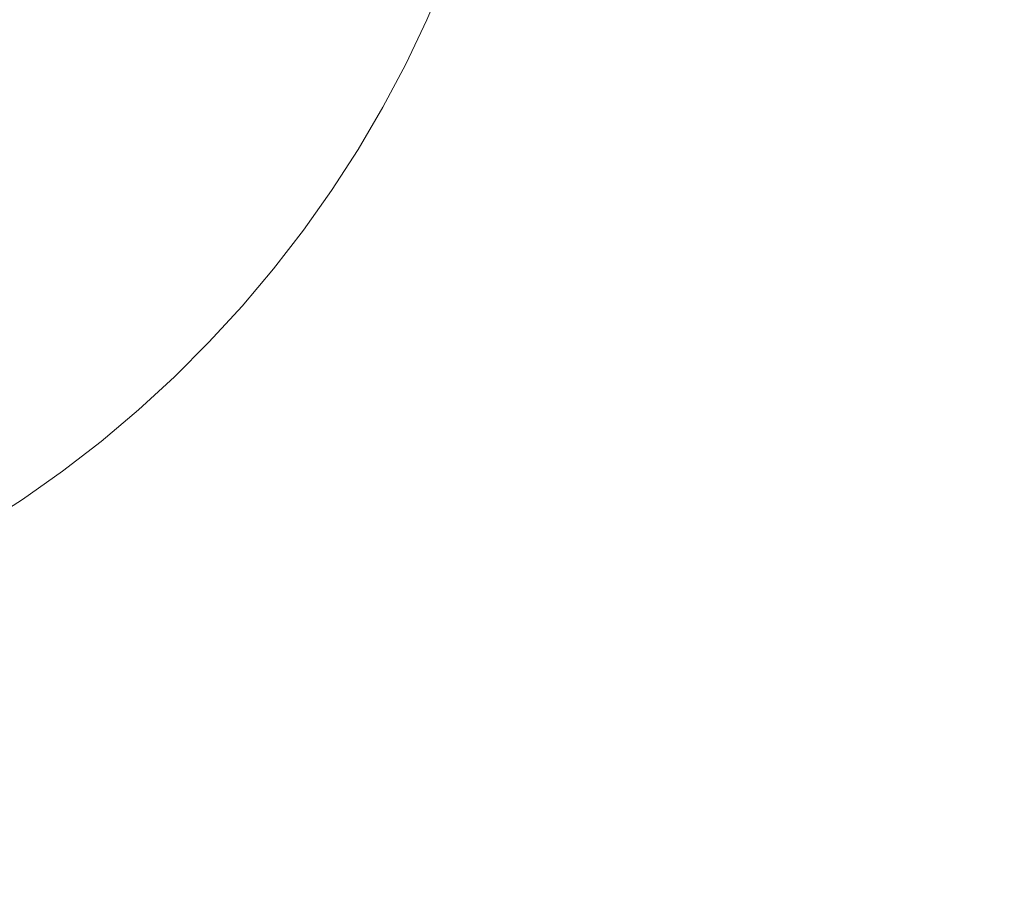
# Model space of a CAD drawing. Header units: centimetres. Extents: x -26 to 27.3, y -25.9 to -24.1.
# Tile 134 of 224: x 9.2383 to 9.3238, y -25.4761 to -25.4011. Entities that reach past the tile are written whole.
import ezdxf

# ---------------------------------------------------------------- set-up
doc = ezdxf.new("R2010")
doc.units = ezdxf.units.CM
doc.header["$LTSCALE"] = 2.54
doc.layers.add('Lucido design-1', color=7, linetype='Continuous')

# ---------------------------------------------------------------- blocks, each defined once
blk = doc.blocks.new('Gruppo-7-1')
at = {"color": 7, "linetype": 'Continuous', "lineweight": 9}
blk.add_3dface([(-25.917482, -24.159888, 1182.422727), (-25.917482, -25.759888, 1182.422727), (27.182518, -25.759888, 1182.422727), (27.182518, -24.159888, 1182.422727)], dxfattribs=at)
for points, invisible_edges in [([(-8.017482, -24.159888, 1182.022727), (9.282518, -24.159888, 1182.022727), (9.182518, -25.459888, 1182.022727), (-7.917482, -25.459888, 1182.022727)], 10), ([(9.182518, -25.459888, 1182.022727), (9.282518, -24.159888, 1182.022727), (9.282518, -25.359888, 1182.022727)], 9), ([(9.182518, -25.459888, 1182.022727), (9.282518, -25.359888, 1182.022727), (9.282428, -25.364132, 1182.022727), (9.282158, -25.368369, 1182.022727)], 9), ([(9.282158, -25.368369, 1182.022727), (9.281708, -25.37259, 1182.022727), (9.182518, -25.459888, 1182.022727)], 10), ([(9.190999, -25.459528, 1182.022727), (9.186762, -25.459798, 1182.022727), (9.182518, -25.459888, 1182.022727), (9.281708, -25.37259, 1182.022727)], 12), ([(9.281708, -25.37259, 1182.022727), (9.19522, -25.459078, 1182.022727), (9.190999, -25.459528, 1182.022727)], 9), ([(9.281708, -25.37259, 1182.022727), (9.199418, -25.45845, 1182.022727), (9.19522, -25.459078, 1182.022727)], 9), ([(9.207716, -25.456661, 1182.022727), (9.203586, -25.457644, 1182.022727), (9.199418, -25.45845, 1182.022727), (9.281708, -25.37259, 1182.022727)], 12), ([(9.281708, -25.37259, 1182.022727), (9.2118, -25.455505, 1182.022727), (9.207716, -25.456661, 1182.022727)], 9), ([(9.281708, -25.37259, 1182.022727), (9.219804, -25.452677, 1182.022727), (9.215832, -25.454176, 1182.022727), (9.2118, -25.455505, 1182.022727)], 9), ([(9.223708, -25.451011, 1182.022727), (9.219804, -25.452677, 1182.022727), (9.281708, -25.37259, 1182.022727)], 10), ([(9.281708, -25.37259, 1182.022727), (9.231287, -25.447189, 1182.022727), (9.227538, -25.449181, 1182.022727), (9.223708, -25.451011, 1182.022727)], 9), ([(9.281708, -25.37259, 1182.022727), (9.238515, -25.442739, 1182.022727), (9.234949, -25.445041, 1182.022727), (9.231287, -25.447189, 1182.022727)], 9), ([(9.281708, -25.37259, 1182.022727), (9.24534, -25.437692, 1182.022727), (9.241981, -25.440288, 1182.022727), (9.238515, -25.442739, 1182.022727)], 9), ([(9.24534, -25.437692, 1182.022727), (9.281708, -25.37259, 1182.022727), (9.28108, -25.376788, 1182.022727), (9.280273, -25.380956, 1182.022727)], 9), ([(9.24534, -25.437692, 1182.022727), (9.280273, -25.380956, 1182.022727), (9.279291, -25.385086, 1182.022727), (9.278135, -25.38917, 1182.022727)], 9), ([(9.278135, -25.38917, 1182.022727), (9.276806, -25.393202, 1182.022727), (9.24534, -25.437692, 1182.022727)], 10), ([(9.24534, -25.437692, 1182.022727), (9.276806, -25.393202, 1182.022727), (9.275307, -25.397174, 1182.022727), (9.273641, -25.401078, 1182.022727)], 9), ([(9.301743, -25.3964, 1182.019631), (9.300085, -25.401427, 1182.019631), (9.296231, -25.400065, 1182.020582), (9.297834, -25.395203, 1182.020582)], 15), ([(9.322144, -25.396244, 1182.012388), (9.320476, -25.402137, 1182.012388), (9.316858, -25.401029, 1182.014159), (9.318483, -25.395291, 1182.014159)], 15), ([(9.288415, -25.397304, 1182.021966), (9.286732, -25.401765, 1182.021966), (9.282847, -25.400203, 1182.022396), (9.284467, -25.395909, 1182.022396)], 15), ([(9.305606, -25.397583, 1182.018511), (9.303895, -25.402773, 1182.018511), (9.300085, -25.401427, 1182.019631), (9.301743, -25.3964, 1182.019631)], 15), ([(9.325728, -25.397177, 1182.010462), (9.324016, -25.403221, 1182.010462), (9.320476, -25.402137, 1182.012388), (9.322144, -25.396244, 1182.012388)], 15), ([(9.278946, -25.398636, 1182.02265), (9.277215, -25.402694, 1182.02265), (9.273641, -25.401078, 1182.022727), (9.275307, -25.397174, 1182.022727)], 11), ([(9.292339, -25.39869, 1182.021361), (9.290593, -25.403316, 1182.021361), (9.286732, -25.401765, 1182.021966), (9.288415, -25.397304, 1182.021966)], 15), ([(9.309417, -25.39875, 1182.017224), (9.307653, -25.404101, 1182.017224), (9.303895, -25.402773, 1182.018511), (9.305606, -25.397583, 1182.018511)], 15), ([(9.282847, -25.400203, 1182.022396), (9.281045, -25.404425, 1182.022396), (9.277215, -25.402694, 1182.02265), (9.278946, -25.398636, 1182.02265)], 15), ([(9.296231, -25.400065, 1182.020582), (9.294424, -25.404855, 1182.020582), (9.290593, -25.403316, 1182.021361), (9.292339, -25.39869, 1182.021361)], 15), ([(9.31317, -25.3999, 1182.015772), (9.311354, -25.405409, 1182.015772), (9.307653, -25.404101, 1182.017224), (9.309417, -25.39875, 1182.017224)], 15), ([(9.286732, -25.401765, 1182.021966), (9.284861, -25.40615, 1182.021966), (9.281045, -25.404425, 1182.022396), (9.282847, -25.400203, 1182.022396)], 15), ([(9.300085, -25.401427, 1182.019631), (9.298217, -25.40638, 1182.019631), (9.294424, -25.404855, 1182.020582), (9.296231, -25.400065, 1182.020582)], 15), ([(9.316858, -25.401029, 1182.014159), (9.314991, -25.406694, 1182.014159), (9.311354, -25.405409, 1182.015772), (9.31317, -25.3999, 1182.015772)], 15), ([(9.273641, -25.401078, 1182.022727), (9.271811, -25.404908, 1182.022727), (9.24534, -25.437692, 1182.022727)], 10), ([(9.277215, -25.402694, 1182.02265), (9.275313, -25.406674, 1182.02265), (9.271811, -25.404908, 1182.022727), (9.273641, -25.401078, 1182.022727)], 11), ([(9.320476, -25.402137, 1182.012388), (9.318558, -25.407954, 1182.012388), (9.314991, -25.406694, 1182.014159), (9.316858, -25.401029, 1182.014159)], 15), ([(9.290593, -25.403316, 1182.021361), (9.288653, -25.407864, 1182.021361), (9.284861, -25.40615, 1182.021966), (9.286732, -25.401765, 1182.021966)], 15), ([(9.303895, -25.402773, 1182.018511), (9.301966, -25.407886, 1182.018511), (9.298217, -25.40638, 1182.019631), (9.300085, -25.401427, 1182.019631)], 15), ([(9.324016, -25.403221, 1182.010462), (9.322049, -25.409188, 1182.010462), (9.318558, -25.407954, 1182.012388), (9.320476, -25.402137, 1182.012388)], 15), ([(9.281045, -25.404425, 1182.022396), (9.279066, -25.408567, 1182.022396), (9.275313, -25.406674, 1182.02265), (9.277215, -25.402694, 1182.02265)], 15), ([(9.307653, -25.404101, 1182.017224), (9.305664, -25.409372, 1182.017224), (9.301966, -25.407886, 1182.018511), (9.303895, -25.402773, 1182.018511)], 15), ([(9.294424, -25.404855, 1182.020582), (9.292414, -25.409564, 1182.020582), (9.288653, -25.407864, 1182.021361), (9.290593, -25.403316, 1182.021361)], 15), ([(9.327473, -25.40428, 1182.008386), (9.325458, -25.410392, 1182.008386), (9.322049, -25.409188, 1182.010462), (9.324016, -25.403221, 1182.010462)], 15), ([(9.284861, -25.40615, 1182.021966), (9.282805, -25.410452, 1182.021966), (9.279066, -25.408567, 1182.022396), (9.281045, -25.404425, 1182.022396)], 15), ([(9.311354, -25.405409, 1182.015772), (9.309306, -25.410836, 1182.015772), (9.305664, -25.409372, 1182.017224), (9.307653, -25.404101, 1182.017224)], 15), ([(9.248585, -25.434955, 1182.022727), (9.24534, -25.437692, 1182.022727), (9.271811, -25.404908, 1182.022727)], 10), ([(9.271811, -25.404908, 1182.022727), (9.254714, -25.429082, 1182.022727), (9.251712, -25.432084, 1182.022727), (9.248585, -25.434955, 1182.022727)], 9), ([(9.260322, -25.42271, 1182.022727), (9.257585, -25.425955, 1182.022727), (9.254714, -25.429082, 1182.022727), (9.271811, -25.404908, 1182.022727)], 12), ([(9.271811, -25.404908, 1182.022727), (9.262918, -25.419351, 1182.022727), (9.260322, -25.42271, 1182.022727)], 9), ([(9.262918, -25.419351, 1182.022727), (9.271811, -25.404908, 1182.022727), (9.269819, -25.408657, 1182.022727)], 9), ([(9.275313, -25.406674, 1182.02265), (9.273244, -25.41057, 1182.02265), (9.269819, -25.408657, 1182.022727), (9.271811, -25.404908, 1182.022727)], 11), ([(9.298217, -25.40638, 1182.019631), (9.296139, -25.411248, 1182.019631), (9.292414, -25.409564, 1182.020582), (9.294424, -25.404855, 1182.020582)], 15), ([(9.314991, -25.406694, 1182.014159), (9.312885, -25.412274, 1182.014159), (9.309306, -25.410836, 1182.015772), (9.311354, -25.405409, 1182.015772)], 15), ([(9.288653, -25.407864, 1182.021361), (9.286521, -25.412325, 1182.021361), (9.282805, -25.410452, 1182.021966), (9.284861, -25.40615, 1182.021966)], 15), ([(9.301966, -25.407886, 1182.018511), (9.299821, -25.412912, 1182.018511), (9.296139, -25.411248, 1182.019631), (9.298217, -25.40638, 1182.019631)], 15), ([(9.279066, -25.408567, 1182.022396), (9.276913, -25.41262, 1182.022396), (9.273244, -25.41057, 1182.02265), (9.275313, -25.406674, 1182.02265)], 15), ([(9.318558, -25.407954, 1182.012388), (9.316396, -25.413685, 1182.012388), (9.312885, -25.412274, 1182.014159), (9.314991, -25.406694, 1182.014159)], 15), ([(9.292414, -25.409564, 1182.020582), (9.290207, -25.414184, 1182.020582), (9.286521, -25.412325, 1182.021361), (9.288653, -25.407864, 1182.021361)], 15), ([(9.305664, -25.409372, 1182.017224), (9.303453, -25.414554, 1182.017224), (9.299821, -25.412912, 1182.018511), (9.301966, -25.407886, 1182.018511)], 15), ([(9.322049, -25.409188, 1182.010462), (9.319831, -25.415065, 1182.010462), (9.316396, -25.413685, 1182.012388), (9.318558, -25.407954, 1182.012388)], 15), ([(9.269819, -25.408657, 1182.022727), (9.267671, -25.412319, 1182.022727), (9.265369, -25.415885, 1182.022727), (9.262918, -25.419351, 1182.022727)], 8), ([(9.273244, -25.41057, 1182.02265), (9.271011, -25.414375, 1182.02265), (9.267671, -25.412319, 1182.022727), (9.269819, -25.408657, 1182.022727)], 11), ([(9.282805, -25.410452, 1182.021966), (9.280569, -25.414662, 1182.021966), (9.276913, -25.41262, 1182.022396), (9.279066, -25.408567, 1182.022396)], 15), ([(9.296139, -25.411248, 1182.019631), (9.293857, -25.416024, 1182.019631), (9.290207, -25.414184, 1182.020582), (9.292414, -25.409564, 1182.020582)], 15), ([(9.309306, -25.410836, 1182.015772), (9.30703, -25.416171, 1182.015772), (9.303453, -25.414554, 1182.017224), (9.305664, -25.409372, 1182.017224)], 15), ([(9.325458, -25.410392, 1182.008386), (9.323186, -25.416413, 1182.008386), (9.319831, -25.415065, 1182.010462), (9.322049, -25.409188, 1182.010462)], 15), ([(9.276913, -25.41262, 1182.022396), (9.27459, -25.416579, 1182.022396), (9.271011, -25.414375, 1182.02265), (9.273244, -25.41057, 1182.02265)], 15), ([(9.286521, -25.412325, 1182.021361), (9.284202, -25.416692, 1182.021361), (9.280569, -25.414662, 1182.021966), (9.282805, -25.410452, 1182.021966)], 15), ([(9.32878, -25.411566, 1182.006162), (9.326455, -25.417727, 1182.006162), (9.323186, -25.416413, 1182.008386), (9.325458, -25.410392, 1182.008386)], 15), ([(9.299821, -25.412912, 1182.018511), (9.297465, -25.417843, 1182.018511), (9.293857, -25.416024, 1182.019631), (9.296139, -25.411248, 1182.019631)], 15), ([(9.312885, -25.412274, 1182.014159), (9.310545, -25.41776, 1182.014159), (9.30703, -25.416171, 1182.015772), (9.309306, -25.410836, 1182.015772)], 15), ([(9.271011, -25.414375, 1182.02265), (9.268619, -25.418082, 1182.02265), (9.265369, -25.415885, 1182.022727), (9.267671, -25.412319, 1182.022727)], 11), ([(9.290207, -25.414184, 1182.020582), (9.287806, -25.418705, 1182.020582), (9.284202, -25.416692, 1182.021361), (9.286521, -25.412325, 1182.021361)], 15), ([(9.316396, -25.413685, 1182.012388), (9.313992, -25.419318, 1182.012388), (9.310545, -25.41776, 1182.014159), (9.312885, -25.412274, 1182.014159)], 15), ([(9.280569, -25.414662, 1182.021966), (9.278156, -25.418775, 1182.021966), (9.27459, -25.416579, 1182.022396), (9.276913, -25.41262, 1182.022396)], 15), ([(9.303453, -25.414554, 1182.017224), (9.301024, -25.419638, 1182.017224), (9.297465, -25.417843, 1182.018511), (9.299821, -25.412912, 1182.018511)], 15), ([(9.319831, -25.415065, 1182.010462), (9.317366, -25.420843, 1182.010462), (9.313992, -25.419318, 1182.012388), (9.316396, -25.413685, 1182.012388)], 15), ([(9.27459, -25.416579, 1182.022396), (9.272101, -25.420436, 1182.022396), (9.268619, -25.418082, 1182.02265), (9.271011, -25.414375, 1182.02265)], 15), ([(9.284202, -25.416692, 1182.021361), (9.281699, -25.420956, 1182.021361), (9.278156, -25.418775, 1182.021966), (9.280569, -25.414662, 1182.021966)], 15), ([(9.293857, -25.416024, 1182.019631), (9.291374, -25.420699, 1182.019631), (9.287806, -25.418705, 1182.020582), (9.290207, -25.414184, 1182.020582)], 15), ([(9.30703, -25.416171, 1182.015772), (9.304529, -25.421405, 1182.015772), (9.301024, -25.419638, 1182.017224), (9.303453, -25.414554, 1182.017224)], 15), ([(9.268619, -25.418082, 1182.02265), (9.266071, -25.421684, 1182.02265), (9.262918, -25.419351, 1182.022727), (9.265369, -25.415885, 1182.022727)], 11), ([(9.323186, -25.416413, 1182.008386), (9.32066, -25.422332, 1182.008386), (9.317366, -25.420843, 1182.010462), (9.319831, -25.415065, 1182.010462)], 15), ([(9.278156, -25.418775, 1182.021966), (9.27557, -25.42278, 1182.021966), (9.272101, -25.420436, 1182.022396), (9.27459, -25.416579, 1182.022396)], 15), ([(9.287806, -25.418705, 1182.020582), (9.285214, -25.423121, 1182.020582), (9.281699, -25.420956, 1182.021361), (9.284202, -25.416692, 1182.021361)], 15), ([(9.297465, -25.417843, 1182.018511), (9.294902, -25.422669, 1182.018511), (9.291374, -25.420699, 1182.019631), (9.293857, -25.416024, 1182.019631)], 15), ([(9.310545, -25.41776, 1182.014159), (9.307973, -25.423141, 1182.014159), (9.304529, -25.421405, 1182.015772), (9.30703, -25.416171, 1182.015772)], 15), ([(9.326455, -25.417727, 1182.006162), (9.323871, -25.423783, 1182.006162), (9.32066, -25.422332, 1182.008386), (9.323186, -25.416413, 1182.008386)], 15), ([(9.272101, -25.420436, 1182.022396), (9.269451, -25.424183, 1182.022396), (9.266071, -25.421684, 1182.02265), (9.268619, -25.418082, 1182.02265)], 15), ([(9.301024, -25.419638, 1182.017224), (9.298381, -25.424613, 1182.017224), (9.294902, -25.422669, 1182.018511), (9.297465, -25.417843, 1182.018511)], 15), ([(9.313992, -25.419318, 1182.012388), (9.311351, -25.424844, 1182.012388), (9.307973, -25.423141, 1182.014159), (9.310545, -25.41776, 1182.014159)], 15), ([(9.281699, -25.420956, 1182.021361), (9.279018, -25.425111, 1182.021361), (9.27557, -25.42278, 1182.021966), (9.278156, -25.418775, 1182.021966)], 15), ([(9.291374, -25.420699, 1182.019631), (9.288695, -25.425264, 1182.019631), (9.285214, -25.423121, 1182.020582), (9.287806, -25.418705, 1182.020582)], 15), ([(9.266071, -25.421684, 1182.02265), (9.263373, -25.425174, 1182.02265), (9.260322, -25.42271, 1182.022727), (9.262918, -25.419351, 1182.022727)], 11), ([(9.304529, -25.421405, 1182.015772), (9.301808, -25.426527, 1182.015772), (9.298381, -25.424613, 1182.017224), (9.301024, -25.419638, 1182.017224)], 15), ([(9.317366, -25.420843, 1182.010462), (9.314657, -25.426511, 1182.010462), (9.311351, -25.424844, 1182.012388), (9.313992, -25.419318, 1182.012388)], 15), ([(9.27557, -25.42278, 1182.021966), (9.272817, -25.426673, 1182.021966), (9.269451, -25.424183, 1182.022396), (9.272101, -25.420436, 1182.022396)], 15), ([(9.285214, -25.423121, 1182.020582), (9.282438, -25.427422, 1182.020582), (9.279018, -25.425111, 1182.021361), (9.281699, -25.420956, 1182.021361)], 15), ([(9.294902, -25.422669, 1182.018511), (9.292136, -25.427382, 1182.018511), (9.288695, -25.425264, 1182.019631), (9.291374, -25.420699, 1182.019631)], 15), ([(9.32066, -25.422332, 1182.008386), (9.317886, -25.428139, 1182.008386), (9.314657, -25.426511, 1182.010462), (9.317366, -25.420843, 1182.010462)], 15), ([(9.269451, -25.424183, 1182.022396), (9.266644, -25.427815, 1182.022396), (9.263373, -25.425174, 1182.02265), (9.266071, -25.421684, 1182.02265)], 15), ([(9.307973, -25.423141, 1182.014159), (9.305176, -25.428409, 1182.014159), (9.301808, -25.426527, 1182.015772), (9.304529, -25.421405, 1182.015772)], 15), ([(9.263373, -25.425174, 1182.02265), (9.26053, -25.428547, 1182.02265), (9.257585, -25.425955, 1182.022727), (9.260322, -25.42271, 1182.022727)], 11), ([(9.298381, -25.424613, 1182.017224), (9.29553, -25.429472, 1182.017224), (9.292136, -25.427382, 1182.018511), (9.294902, -25.422669, 1182.018511)], 15), ([(9.323871, -25.423783, 1182.006162), (9.321031, -25.429725, 1182.006162), (9.317886, -25.428139, 1182.008386), (9.32066, -25.422332, 1182.008386)], 15), ([(9.279018, -25.425111, 1182.021361), (9.276163, -25.429147, 1182.021361), (9.272817, -25.426673, 1182.021966), (9.27557, -25.42278, 1182.021966)], 15), ([(9.288695, -25.425264, 1182.019631), (9.285825, -25.429711, 1182.019631), (9.282438, -25.427422, 1182.020582), (9.285214, -25.423121, 1182.020582)], 15), ([(9.311351, -25.424844, 1182.012388), (9.308478, -25.430254, 1182.012388), (9.305176, -25.428409, 1182.014159), (9.307973, -25.423141, 1182.014159)], 15), ([(9.272817, -25.426673, 1182.021966), (9.269901, -25.430445, 1182.021966), (9.266644, -25.427815, 1182.022396), (9.269451, -25.424183, 1182.022396)], 15), ([(9.326991, -25.425194, 1182.003796), (9.324089, -25.431267, 1182.003796), (9.321031, -25.429725, 1182.006162), (9.323871, -25.423783, 1182.006162)], 15), ([(9.266644, -25.427815, 1182.022396), (9.263685, -25.431324, 1182.022396), (9.26053, -25.428547, 1182.02265), (9.263373, -25.425174, 1182.02265)], 15), ([(9.282438, -25.427422, 1182.020582), (9.279482, -25.431602, 1182.020582), (9.276163, -25.429147, 1182.021361), (9.279018, -25.425111, 1182.021361)], 15), ([(9.292136, -25.427382, 1182.018511), (9.289172, -25.431974, 1182.018511), (9.285825, -25.429711, 1182.019631), (9.288695, -25.425264, 1182.019631)], 15), ([(9.301808, -25.426527, 1182.015772), (9.298872, -25.43153, 1182.015772), (9.29553, -25.429472, 1182.017224), (9.298381, -25.424613, 1182.017224)], 15), ([(9.314657, -25.426511, 1182.010462), (9.311711, -25.432059, 1182.010462), (9.308478, -25.430254, 1182.012388), (9.311351, -25.424844, 1182.012388)], 15), ([(9.26053, -25.428547, 1182.02265), (9.257545, -25.431796, 1182.02265), (9.254714, -25.429082, 1182.022727), (9.257585, -25.425955, 1182.022727)], 11), ([(9.276163, -25.429147, 1182.021361), (9.273139, -25.433059, 1182.021361), (9.269901, -25.430445, 1182.021966), (9.272817, -25.426673, 1182.021966)], 15), ([(9.305176, -25.428409, 1182.014159), (9.302157, -25.433553, 1182.014159), (9.298872, -25.43153, 1182.015772), (9.301808, -25.426527, 1182.015772)], 15), ([(9.317886, -25.428139, 1182.008386), (9.314867, -25.433823, 1182.008386), (9.311711, -25.432059, 1182.010462), (9.314657, -25.426511, 1182.010462)], 15), ([(9.269901, -25.430445, 1182.021966), (9.266828, -25.43409, 1182.021966), (9.263685, -25.431324, 1182.022396), (9.266644, -25.427815, 1182.022396)], 15), ([(9.285825, -25.429711, 1182.019631), (9.282768, -25.434033, 1182.019631), (9.279482, -25.431602, 1182.020582), (9.282438, -25.427422, 1182.020582)], 15), ([(9.29553, -25.429472, 1182.017224), (9.292475, -25.434206, 1182.017224), (9.289172, -25.431974, 1182.018511), (9.292136, -25.427382, 1182.018511)], 15), ([(9.263685, -25.431324, 1182.022396), (9.26058, -25.434704, 1182.022396), (9.257545, -25.431796, 1182.02265), (9.26053, -25.428547, 1182.02265)], 15), ([(9.308478, -25.430254, 1182.012388), (9.305378, -25.435536, 1182.012388), (9.302157, -25.433553, 1182.014159), (9.305176, -25.428409, 1182.014159)], 15), ([(9.321031, -25.429725, 1182.006162), (9.317943, -25.435541, 1182.006162), (9.314867, -25.433823, 1182.008386), (9.317886, -25.428139, 1182.008386)], 15), ([(9.257545, -25.431796, 1182.02265), (9.254426, -25.434915, 1182.02265), (9.251712, -25.432084, 1182.022727), (9.254714, -25.429082, 1182.022727)], 11), ([(9.279482, -25.431602, 1182.020582), (9.276351, -25.435653, 1182.020582), (9.273139, -25.433059, 1182.021361), (9.276163, -25.429147, 1182.021361)], 15), ([(9.298872, -25.43153, 1182.015772), (9.295727, -25.436404, 1182.015772), (9.292475, -25.434206, 1182.017224), (9.29553, -25.429472, 1182.017224)], 15), ([(9.289172, -25.431974, 1182.018511), (9.286017, -25.436435, 1182.018511), (9.282768, -25.434033, 1182.019631), (9.285825, -25.429711, 1182.019631)], 15), ([(9.311711, -25.432059, 1182.010462), (9.308531, -25.437477, 1182.010462), (9.305378, -25.435536, 1182.012388), (9.308478, -25.430254, 1182.012388)], 15), ([(9.324089, -25.431267, 1182.003796), (9.320932, -25.437211, 1182.003796), (9.317943, -25.435541, 1182.006162), (9.321031, -25.429725, 1182.006162)], 15), ([(9.273139, -25.433059, 1182.021361), (9.269952, -25.43684, 1182.021361), (9.266828, -25.43409, 1182.021966), (9.269901, -25.430445, 1182.021966)], 15), ([(9.327054, -25.432761, 1182.001292), (9.323831, -25.43883, 1182.001292), (9.320932, -25.437211, 1182.003796), (9.324089, -25.431267, 1182.003796)], 15), ([(9.254426, -25.434915, 1182.02265), (9.251177, -25.4379, 1182.02265), (9.248585, -25.434955, 1182.022727), (9.251712, -25.432084, 1182.022727)], 11), ([(9.26058, -25.434704, 1182.022396), (9.257334, -25.43795, 1182.022396), (9.254426, -25.434915, 1182.02265), (9.257545, -25.431796, 1182.02265)], 15), ([(9.266828, -25.43409, 1182.021966), (9.263603, -25.437602, 1182.021966), (9.26058, -25.434704, 1182.022396), (9.263685, -25.431324, 1182.022396)], 15), ([(9.282768, -25.434033, 1182.019631), (9.279531, -25.438221, 1182.019631), (9.276351, -25.435653, 1182.020582), (9.279482, -25.431602, 1182.020582)], 15), ([(9.292475, -25.434206, 1182.017224), (9.289222, -25.438806, 1182.017224), (9.286017, -25.436435, 1182.018511), (9.289172, -25.431974, 1182.018511)], 15), ([(9.302157, -25.433553, 1182.014159), (9.298923, -25.438564, 1182.014159), (9.295727, -25.436404, 1182.015772), (9.298872, -25.43153, 1182.015772)], 15), ([(9.314867, -25.433823, 1182.008386), (9.31161, -25.439373, 1182.008386), (9.308531, -25.437477, 1182.010462), (9.311711, -25.432059, 1182.010462)], 15), ([(9.276351, -25.435653, 1182.020582), (9.273051, -25.439567, 1182.020582), (9.269952, -25.43684, 1182.021361), (9.273139, -25.433059, 1182.021361)], 15), ([(9.305378, -25.435536, 1182.012388), (9.302057, -25.440682, 1182.012388), (9.298923, -25.438564, 1182.014159), (9.302157, -25.433553, 1182.014159)], 15), ([(9.317943, -25.435541, 1182.006162), (9.31461, -25.44122, 1182.006162), (9.31161, -25.439373, 1182.008386), (9.314867, -25.433823, 1182.008386)], 15), ([(9.263603, -25.437602, 1182.021966), (9.260232, -25.440973, 1182.021966), (9.257334, -25.43795, 1182.022396), (9.26058, -25.434704, 1182.022396)], 15), ([(9.269952, -25.43684, 1182.021361), (9.266607, -25.440481, 1182.021361), (9.263603, -25.437602, 1182.021966), (9.266828, -25.43409, 1182.021966)], 15), ([(9.286017, -25.436435, 1182.018511), (9.282675, -25.440759, 1182.018511), (9.279531, -25.438221, 1182.019631), (9.282768, -25.434033, 1182.019631)], 15), ([(9.295727, -25.436404, 1182.015772), (9.292377, -25.44114, 1182.015772), (9.289222, -25.438806, 1182.017224), (9.292475, -25.434206, 1182.017224)], 15), ([(9.251177, -25.4379, 1182.02265), (9.247804, -25.440743, 1182.02265), (9.24534, -25.437692, 1182.022727), (9.248585, -25.434955, 1182.022727)], 11), ([(9.257334, -25.43795, 1182.022396), (9.253954, -25.441055, 1182.022396), (9.251177, -25.4379, 1182.02265), (9.254426, -25.434915, 1182.02265)], 15), ([(9.308531, -25.437477, 1182.010462), (9.305125, -25.442756, 1182.010462), (9.302057, -25.440682, 1182.012388), (9.305378, -25.435536, 1182.012388)], 15), ([(9.320932, -25.437211, 1182.003796), (9.317526, -25.443016, 1182.003796), (9.31461, -25.44122, 1182.006162), (9.317943, -25.435541, 1182.006162)], 15), ([(9.279531, -25.438221, 1182.019631), (9.276119, -25.442268, 1182.019631), (9.273051, -25.439567, 1182.020582), (9.276351, -25.435653, 1182.020582)], 15), ([(9.298923, -25.438564, 1182.014159), (9.295479, -25.443433, 1182.014159), (9.292377, -25.44114, 1182.015772), (9.295727, -25.436404, 1182.015772)], 15), ([(9.273051, -25.439567, 1182.020582), (9.269588, -25.443337, 1182.020582), (9.266607, -25.440481, 1182.021361), (9.269952, -25.43684, 1182.021361)], 15), ([(9.289222, -25.438806, 1182.017224), (9.285776, -25.443263, 1182.017224), (9.282675, -25.440759, 1182.018511), (9.286017, -25.436435, 1182.018511)], 15), ([(9.323831, -25.43883, 1182.001292), (9.320353, -25.444756, 1182.001292), (9.317526, -25.443016, 1182.003796), (9.320932, -25.437211, 1182.003796)], 15), ([(9.247804, -25.440743, 1182.02265), (9.244314, -25.443441, 1182.02265), (9.241981, -25.440288, 1182.022727), (9.24534, -25.437692, 1182.022727)], 11), ([(9.253954, -25.441055, 1182.022396), (9.250445, -25.444014, 1182.022396), (9.247804, -25.440743, 1182.02265), (9.251177, -25.4379, 1182.02265)], 15), ([(9.260232, -25.440973, 1182.021966), (9.25672, -25.444198, 1182.021966), (9.253954, -25.441055, 1182.022396), (9.257334, -25.43795, 1182.022396)], 15), ([(9.266607, -25.440481, 1182.021361), (9.263111, -25.443977, 1182.021361), (9.260232, -25.440973, 1182.021966), (9.263603, -25.437602, 1182.021966)], 15), ([(9.31161, -25.439373, 1182.008386), (9.30812, -25.44478, 1182.008386), (9.305125, -25.442756, 1182.010462), (9.308531, -25.437477, 1182.010462)], 15), ([(9.282675, -25.440759, 1182.018511), (9.279152, -25.444937, 1182.018511), (9.276119, -25.442268, 1182.019631), (9.279531, -25.438221, 1182.019631)], 15), ([(9.292377, -25.44114, 1182.015772), (9.28883, -25.445729, 1182.015772), (9.285776, -25.443263, 1182.017224), (9.289222, -25.438806, 1182.017224)], 15), ([(9.302057, -25.440682, 1182.012388), (9.29852, -25.445683, 1182.012388), (9.295479, -25.443433, 1182.014159), (9.298923, -25.438564, 1182.014159)], 15), ([(9.326633, -25.440396, 1181.998654), (9.323086, -25.446439, 1181.998654), (9.320353, -25.444756, 1182.001292), (9.323831, -25.43883, 1182.001292)], 15), ([(9.276119, -25.442268, 1182.019631), (9.272539, -25.446166, 1182.019631), (9.269588, -25.443337, 1182.020582), (9.273051, -25.439567, 1182.020582)], 15), ([(9.31461, -25.44122, 1182.006162), (9.311039, -25.446753, 1182.006162), (9.30812, -25.44478, 1182.008386), (9.31161, -25.439373, 1182.008386)], 15), ([(9.244314, -25.443441, 1182.02265), (9.240712, -25.445989, 1182.02265), (9.238515, -25.442739, 1182.022727), (9.241981, -25.440288, 1182.022727)], 11), ([(9.269588, -25.443337, 1182.020582), (9.265967, -25.446958, 1182.020582), (9.263111, -25.443977, 1182.021361), (9.266607, -25.440481, 1182.021361)], 15), ([(9.305125, -25.442756, 1182.010462), (9.301497, -25.447885, 1182.010462), (9.29852, -25.445683, 1182.012388), (9.302057, -25.440682, 1182.012388)], 15), ([(9.329335, -25.441905, 1181.995888), (9.325722, -25.448062, 1181.995888), (9.323086, -25.446439, 1181.998654), (9.326633, -25.440396, 1181.998654)], 15), ([(9.250445, -25.444014, 1182.022396), (9.246813, -25.446821, 1182.022396), (9.244314, -25.443441, 1182.02265), (9.247804, -25.440743, 1182.02265)], 15), ([(9.25672, -25.444198, 1182.021966), (9.253075, -25.447272, 1182.021966), (9.250445, -25.444014, 1182.022396), (9.253954, -25.441055, 1182.022396)], 15), ([(9.263111, -25.443977, 1182.021361), (9.25947, -25.447322, 1182.021361), (9.25672, -25.444198, 1182.021966), (9.260232, -25.440973, 1182.021966)], 15), ([(9.285776, -25.443263, 1182.017224), (9.282145, -25.447571, 1182.017224), (9.279152, -25.444937, 1182.018511), (9.282675, -25.440759, 1182.018511)], 15), ([(9.295479, -25.443433, 1182.014159), (9.291831, -25.448152, 1182.014159), (9.28883, -25.445729, 1182.015772), (9.292377, -25.44114, 1182.015772)], 15), ([(9.317526, -25.443016, 1182.003796), (9.313876, -25.448671, 1182.003796), (9.311039, -25.446753, 1182.006162), (9.31461, -25.44122, 1182.006162)], 15), ([(9.279152, -25.444937, 1182.018511), (9.275456, -25.448962, 1182.018511), (9.272539, -25.446166, 1182.019631), (9.276119, -25.442268, 1182.019631)], 15), ([(9.240712, -25.445989, 1182.02265), (9.237005, -25.448381, 1182.02265), (9.234949, -25.445041, 1182.022727), (9.238515, -25.442739, 1182.022727)], 11), ([(9.30812, -25.44478, 1182.008386), (9.304404, -25.450035, 1182.008386), (9.301497, -25.447885, 1182.010462), (9.305125, -25.442756, 1182.010462)], 15), ([(9.320353, -25.444756, 1182.001292), (9.316627, -25.45053, 1182.001292), (9.313876, -25.448671, 1182.003796), (9.317526, -25.443016, 1182.003796)], 15), ([(9.246813, -25.446821, 1182.022396), (9.243066, -25.449471, 1182.022396), (9.240712, -25.445989, 1182.02265), (9.244314, -25.443441, 1182.02265)], 15), ([(9.253075, -25.447272, 1182.021966), (9.249303, -25.450187, 1182.021966), (9.246813, -25.446821, 1182.022396), (9.250445, -25.444014, 1182.022396)], 15), ([(9.265967, -25.446958, 1182.020582), (9.262197, -25.450421, 1182.020582), (9.25947, -25.447322, 1182.021361), (9.263111, -25.443977, 1182.021361)], 15), ([(9.272539, -25.446166, 1182.019631), (9.268796, -25.449909, 1182.019631), (9.265967, -25.446958, 1182.020582), (9.269588, -25.443337, 1182.020582)], 15), ([(9.28883, -25.445729, 1182.015772), (9.285091, -25.450164, 1182.015772), (9.282145, -25.447571, 1182.017224), (9.285776, -25.443263, 1182.017224)], 15), ([(9.29852, -25.445683, 1182.012388), (9.294775, -25.450529, 1182.012388), (9.291831, -25.448152, 1182.014159), (9.295479, -25.443433, 1182.014159)], 15), ([(9.25947, -25.447322, 1182.021361), (9.255689, -25.450509, 1182.021361), (9.253075, -25.447272, 1182.021966), (9.25672, -25.444198, 1182.021966)], 15), ([(9.282145, -25.447571, 1182.017224), (9.278334, -25.45172, 1182.017224), (9.275456, -25.448962, 1182.018511), (9.279152, -25.444937, 1182.018511)], 15), ([(9.311039, -25.446753, 1182.006162), (9.307237, -25.452129, 1182.006162), (9.304404, -25.450035, 1182.008386), (9.30812, -25.44478, 1182.008386)], 15), ([(9.323086, -25.446439, 1181.998654), (9.319286, -25.452327, 1181.998654), (9.316627, -25.45053, 1182.001292), (9.320353, -25.444756, 1182.001292)], 15), ([(9.291831, -25.448152, 1182.014159), (9.287987, -25.452712, 1182.014159), (9.285091, -25.450164, 1182.015772), (9.28883, -25.445729, 1182.015772)], 15), ([(9.301497, -25.447885, 1182.010462), (9.297655, -25.452855, 1182.010462), (9.294775, -25.450529, 1182.012388), (9.29852, -25.445683, 1182.012388)], 15), ([(9.243066, -25.449471, 1182.022396), (9.239209, -25.45196, 1182.022396), (9.237005, -25.448381, 1182.02265), (9.240712, -25.445989, 1182.02265)], 15), ([(9.275456, -25.448962, 1182.018511), (9.271592, -25.452826, 1182.018511), (9.268796, -25.449909, 1182.019631), (9.272539, -25.446166, 1182.019631)], 15), ([(9.325722, -25.448062, 1181.995888), (9.321851, -25.454061, 1181.995888), (9.319286, -25.452327, 1181.998654), (9.323086, -25.446439, 1181.998654)], 15), ([(9.249303, -25.450187, 1182.021966), (9.24541, -25.45294, 1182.021966), (9.243066, -25.449471, 1182.022396), (9.246813, -25.446821, 1182.022396)], 15), ([(9.255689, -25.450509, 1182.021361), (9.251777, -25.453533, 1182.021361), (9.249303, -25.450187, 1182.021966), (9.253075, -25.447272, 1182.021966)], 15), ([(9.262197, -25.450421, 1182.020582), (9.258283, -25.453721, 1182.020582), (9.255689, -25.450509, 1182.021361), (9.25947, -25.447322, 1182.021361)], 15), ([(9.268796, -25.449909, 1182.019631), (9.264898, -25.453489, 1182.019631), (9.262197, -25.450421, 1182.020582), (9.265967, -25.446958, 1182.020582)], 15), ([(9.313876, -25.448671, 1182.003796), (9.30999, -25.454166, 1182.003796), (9.307237, -25.452129, 1182.006162), (9.311039, -25.446753, 1182.006162)], 15), ([(9.239209, -25.45196, 1182.022396), (9.23525, -25.454283, 1182.022396), (9.2332, -25.450614, 1182.02265), (9.237005, -25.448381, 1182.02265)], 15), ([(9.285091, -25.450164, 1182.015772), (9.281167, -25.454436, 1182.015772), (9.278334, -25.45172, 1182.017224), (9.282145, -25.447571, 1182.017224)], 15), ([(9.294775, -25.450529, 1182.012388), (9.290827, -25.455212, 1182.012388), (9.287987, -25.452712, 1182.014159), (9.291831, -25.448152, 1182.014159)], 15), ([(9.304404, -25.450035, 1182.008386), (9.300468, -25.455126, 1182.008386), (9.297655, -25.452855, 1182.010462), (9.301497, -25.447885, 1182.010462)], 15), ([(9.327883, -25.449393, 1181.993438), (9.323953, -25.455482, 1181.993438), (9.321851, -25.454061, 1181.995888), (9.325722, -25.448062, 1181.995888)], 15), ([(9.278334, -25.45172, 1182.017224), (9.27435, -25.455704, 1182.017224), (9.271592, -25.452826, 1182.018511), (9.275456, -25.448962, 1182.018511)], 15), ([(9.316627, -25.45053, 1182.001292), (9.312659, -25.45614, 1182.001292), (9.30999, -25.454166, 1182.003796), (9.313876, -25.448671, 1182.003796)], 15), ([(9.24541, -25.45294, 1182.021966), (9.241404, -25.455526, 1182.021966), (9.239209, -25.45196, 1182.022396), (9.243066, -25.449471, 1182.022396)], 15), ([(9.271592, -25.452826, 1182.018511), (9.267567, -25.456522, 1182.018511), (9.264898, -25.453489, 1182.019631), (9.268796, -25.449909, 1182.019631)], 15), ([(9.307237, -25.452129, 1182.006162), (9.303209, -25.45734, 1182.006162), (9.300468, -25.455126, 1182.008386), (9.304404, -25.450035, 1182.008386)], 15), ([(9.251777, -25.453533, 1182.021361), (9.247741, -25.456388, 1182.021361), (9.24541, -25.45294, 1182.021966), (9.249303, -25.450187, 1182.021966)], 15), ([(9.258283, -25.453721, 1182.020582), (9.254232, -25.456852, 1182.020582), (9.251777, -25.453533, 1182.021361), (9.255689, -25.450509, 1182.021361)], 15), ([(9.264898, -25.453489, 1182.019631), (9.260851, -25.456901, 1182.019631), (9.258283, -25.453721, 1182.020582), (9.262197, -25.450421, 1182.020582)], 15), ([(9.287987, -25.452712, 1182.014159), (9.283952, -25.457105, 1182.014159), (9.281167, -25.454436, 1182.015772), (9.285091, -25.450164, 1182.015772)], 15), ([(9.297655, -25.452855, 1182.010462), (9.293606, -25.457658, 1182.010462), (9.290827, -25.455212, 1182.012388), (9.294775, -25.450529, 1182.012388)], 15), ([(9.319286, -25.452327, 1181.998654), (9.31524, -25.458049, 1181.998654), (9.312659, -25.45614, 1182.001292), (9.316627, -25.45053, 1182.001292)], 15), ([(9.281167, -25.454436, 1182.015772), (9.277066, -25.458537, 1182.015772), (9.27435, -25.455704, 1182.017224), (9.278334, -25.45172, 1182.017224)], 15), ([(9.241404, -25.455526, 1182.021966), (9.237292, -25.457939, 1182.021966), (9.23525, -25.454283, 1182.022396), (9.239209, -25.45196, 1182.022396)], 15), ([(9.30999, -25.454166, 1182.003796), (9.305874, -25.459491, 1182.003796), (9.303209, -25.45734, 1182.006162), (9.307237, -25.452129, 1182.006162)], 15), ([(9.321851, -25.454061, 1181.995888), (9.317729, -25.459889, 1181.995888), (9.31524, -25.458049, 1181.998654), (9.319286, -25.452327, 1181.998654)], 15), ([(9.247741, -25.456388, 1182.021361), (9.243586, -25.459069, 1182.021361), (9.241404, -25.455526, 1182.021966), (9.24541, -25.45294, 1182.021966)], 15), ([(9.267567, -25.456522, 1182.018511), (9.263389, -25.460045, 1182.018511), (9.260851, -25.456901, 1182.019631), (9.264898, -25.453489, 1182.019631)], 15), ([(9.27435, -25.455704, 1182.017224), (9.2702, -25.459515, 1182.017224), (9.267567, -25.456522, 1182.018511), (9.271592, -25.452826, 1182.018511)], 15), ([(9.290827, -25.455212, 1182.012388), (9.286683, -25.459722, 1182.012388), (9.283952, -25.457105, 1182.014159), (9.287987, -25.452712, 1182.014159)], 15), ([(9.300468, -25.455126, 1182.008386), (9.29632, -25.460046, 1182.008386), (9.293606, -25.457658, 1182.010462), (9.297655, -25.452855, 1182.010462)], 15), ([(9.254232, -25.456852, 1182.020582), (9.250052, -25.459808, 1182.020582), (9.247741, -25.456388, 1182.021361), (9.251777, -25.453533, 1182.021361)], 15), ([(9.260851, -25.456901, 1182.019631), (9.256663, -25.460139, 1182.019631), (9.254232, -25.456852, 1182.020582), (9.258283, -25.453721, 1182.020582)], 15), ([(9.312659, -25.45614, 1182.001292), (9.308457, -25.461576, 1182.001292), (9.305874, -25.459491, 1182.003796), (9.30999, -25.454166, 1182.003796)], 15), ([(9.323953, -25.455482, 1181.993438), (9.319769, -25.461398, 1181.993438), (9.317729, -25.459889, 1181.995888), (9.321851, -25.454061, 1181.995888)], 15), ([(9.283952, -25.457105, 1182.014159), (9.279735, -25.461322, 1182.014159), (9.277066, -25.458537, 1182.015772), (9.281167, -25.454436, 1182.015772)], 15), ([(9.293606, -25.457658, 1182.010462), (9.289356, -25.462284, 1182.010462), (9.286683, -25.459722, 1182.012388), (9.290827, -25.455212, 1182.012388)], 15), ([(9.303209, -25.45734, 1182.006162), (9.298965, -25.462374, 1182.006162), (9.29632, -25.460046, 1182.008386), (9.300468, -25.455126, 1182.008386)], 15), ([(9.243586, -25.459069, 1182.021361), (9.239322, -25.461572, 1182.021361), (9.237292, -25.457939, 1182.021966), (9.241404, -25.455526, 1182.021966)], 15), ([(9.277066, -25.458537, 1182.015772), (9.272794, -25.462461, 1182.015772), (9.2702, -25.459515, 1182.017224), (9.27435, -25.455704, 1182.017224)], 15), ([(9.32633, -25.457088, 1181.990447), (9.322076, -25.463104, 1181.990447), (9.319769, -25.461398, 1181.993438), (9.323953, -25.455482, 1181.993438)], 15), ([(9.250052, -25.459808, 1182.020582), (9.245751, -25.462584, 1182.020582), (9.243586, -25.459069, 1182.021361), (9.247741, -25.456388, 1182.021361)], 15), ([(9.256663, -25.460139, 1182.019631), (9.252341, -25.463195, 1182.019631), (9.250052, -25.459808, 1182.020582), (9.254232, -25.456852, 1182.020582)], 15), ([(9.263389, -25.460045, 1182.018511), (9.259065, -25.463387, 1182.018511), (9.256663, -25.460139, 1182.019631), (9.260851, -25.456901, 1182.019631)], 15), ([(9.2702, -25.459515, 1182.017224), (9.265893, -25.463146, 1182.017224), (9.263389, -25.460045, 1182.018511), (9.267567, -25.456522, 1182.018511)], 15), ([(9.31524, -25.458049, 1181.998654), (9.310954, -25.463593, 1181.998654), (9.308457, -25.461576, 1182.001292), (9.312659, -25.45614, 1182.001292)], 15), ([(9.286683, -25.459722, 1182.012388), (9.282352, -25.464053, 1182.012388), (9.279735, -25.461322, 1182.014159), (9.283952, -25.457105, 1182.014159)], 15), ([(9.29632, -25.460046, 1182.008386), (9.291967, -25.464786, 1182.008386), (9.289356, -25.462284, 1182.010462), (9.293606, -25.457658, 1182.010462)], 15), ([(9.305874, -25.459491, 1182.003796), (9.301535, -25.464636, 1182.003796), (9.298965, -25.462374, 1182.006162), (9.303209, -25.45734, 1182.006162)], 15), ([(9.328601, -25.458623, 1181.987343), (9.324279, -25.464734, 1181.987343), (9.322076, -25.463104, 1181.990447), (9.32633, -25.457088, 1181.990447)], 15), ([(9.239322, -25.461572, 1182.021361), (9.234955, -25.463891, 1182.021361), (9.233082, -25.460175, 1182.021966), (9.237292, -25.457939, 1182.021966)], 15), ([(9.279735, -25.461322, 1182.014159), (9.275342, -25.465357, 1182.014159), (9.272794, -25.462461, 1182.015772), (9.277066, -25.458537, 1182.015772)], 15), ([(9.317729, -25.459889, 1181.995888), (9.313363, -25.465538, 1181.995888), (9.310954, -25.463593, 1181.998654), (9.31524, -25.458049, 1181.998654)], 15), ([(9.245751, -25.462584, 1182.020582), (9.241335, -25.465176, 1182.020582), (9.239322, -25.461572, 1182.021361), (9.243586, -25.459069, 1182.021361)], 15), ([(9.308457, -25.461576, 1182.001292), (9.304027, -25.46683, 1182.001292), (9.301535, -25.464636, 1182.003796), (9.305874, -25.459491, 1182.003796)], 15), ([(9.252341, -25.463195, 1182.019631), (9.247894, -25.466065, 1182.019631), (9.245751, -25.462584, 1182.020582), (9.250052, -25.459808, 1182.020582)], 15), ([(9.259065, -25.463387, 1182.018511), (9.254604, -25.466542, 1182.018511), (9.252341, -25.463195, 1182.019631), (9.256663, -25.460139, 1182.019631)], 15), ([(9.265893, -25.463146, 1182.017224), (9.261436, -25.466592, 1182.017224), (9.259065, -25.463387, 1182.018511), (9.263389, -25.460045, 1182.018511)], 15), ([(9.272794, -25.462461, 1182.015772), (9.268359, -25.4662, 1182.015772), (9.265893, -25.463146, 1182.017224), (9.2702, -25.459515, 1182.017224)], 15), ([(9.289356, -25.462284, 1182.010462), (9.284914, -25.466726, 1182.010462), (9.282352, -25.464053, 1182.012388), (9.286683, -25.459722, 1182.012388)], 15), ([(9.298965, -25.462374, 1182.006162), (9.29451, -25.467224, 1182.006162), (9.291967, -25.464786, 1182.008386), (9.29632, -25.460046, 1182.008386)], 15), ([(9.319769, -25.461398, 1181.993438), (9.315337, -25.467132, 1181.993438), (9.313363, -25.465538, 1181.995888), (9.317729, -25.459889, 1181.995888)], 15), ([(9.241335, -25.465176, 1182.020582), (9.236814, -25.467577, 1182.020582), (9.234955, -25.463891, 1182.021361), (9.239322, -25.461572, 1182.021361)], 15), ([(9.282352, -25.464053, 1182.012388), (9.277841, -25.468197, 1182.012388), (9.275342, -25.465357, 1182.014159), (9.279735, -25.461322, 1182.014159)], 15), ([(9.310954, -25.463593, 1181.998654), (9.306437, -25.468951, 1181.998654), (9.304027, -25.46683, 1182.001292), (9.308457, -25.461576, 1182.001292)], 15), ([(9.322076, -25.463104, 1181.990447), (9.317569, -25.468934, 1181.990447), (9.315337, -25.467132, 1181.993438), (9.319769, -25.461398, 1181.993438)], 15), ([(9.247894, -25.466065, 1182.019631), (9.243329, -25.468744, 1182.019631), (9.241335, -25.465176, 1182.020582), (9.245751, -25.462584, 1182.020582)], 15), ([(9.275342, -25.465357, 1182.014159), (9.270782, -25.469201, 1182.014159), (9.268359, -25.4662, 1182.015772), (9.272794, -25.462461, 1182.015772)], 15), ([(9.291967, -25.464786, 1182.008386), (9.287416, -25.469337, 1182.008386), (9.284914, -25.466726, 1182.010462), (9.289356, -25.462284, 1182.010462)], 15), ([(9.301535, -25.464636, 1182.003796), (9.296982, -25.469593, 1182.003796), (9.29451, -25.467224, 1182.006162), (9.298965, -25.462374, 1182.006162)], 15), ([(9.254604, -25.466542, 1182.018511), (9.250012, -25.469506, 1182.018511), (9.247894, -25.466065, 1182.019631), (9.252341, -25.463195, 1182.019631)], 15), ([(9.261436, -25.466592, 1182.017224), (9.256836, -25.469845, 1182.017224), (9.254604, -25.466542, 1182.018511), (9.259065, -25.463387, 1182.018511)], 15), ([(9.268359, -25.4662, 1182.015772), (9.26377, -25.469748, 1182.015772), (9.261436, -25.466592, 1182.017224), (9.265893, -25.463146, 1182.017224)], 15), ([(9.313363, -25.465538, 1181.995888), (9.308761, -25.470996, 1181.995888), (9.306437, -25.468951, 1181.998654), (9.310954, -25.463593, 1181.998654)], 15), ([(9.324279, -25.464734, 1181.987343), (9.319702, -25.470656, 1181.987343), (9.317569, -25.468934, 1181.990447), (9.322076, -25.463104, 1181.990447)], 15), ([(9.284914, -25.466726, 1182.010462), (9.280288, -25.470976, 1182.010462), (9.277841, -25.468197, 1182.012388), (9.282352, -25.464053, 1182.012388)], 15), ([(9.304027, -25.46683, 1182.001292), (9.299379, -25.47189, 1182.001292), (9.296982, -25.469593, 1182.003796), (9.301535, -25.464636, 1182.003796)], 15), ([(9.243329, -25.468744, 1182.019631), (9.238654, -25.471227, 1182.019631), (9.236814, -25.467577, 1182.020582), (9.241335, -25.465176, 1182.020582)], 15), ([(9.277841, -25.468197, 1182.012388), (9.273159, -25.472145, 1182.012388), (9.270782, -25.469201, 1182.014159), (9.275342, -25.465357, 1182.014159)], 15), ([(9.29451, -25.467224, 1182.006162), (9.289854, -25.47188, 1182.006162), (9.287416, -25.469337, 1182.008386), (9.291967, -25.464786, 1182.008386)], 15), ([(9.326376, -25.466285, 1181.98413), (9.32173, -25.472294, 1181.98413), (9.319702, -25.470656, 1181.987343), (9.324279, -25.464734, 1181.987343)], 15), ([(9.250012, -25.469506, 1182.018511), (9.245299, -25.472272, 1182.018511), (9.243329, -25.468744, 1182.019631), (9.247894, -25.466065, 1182.019631)], 15), ([(9.270782, -25.469201, 1182.014159), (9.266063, -25.472849, 1182.014159), (9.26377, -25.469748, 1182.015772), (9.268359, -25.4662, 1182.015772)], 15), ([(9.315337, -25.467132, 1181.993438), (9.310666, -25.472672, 1181.993438), (9.308761, -25.470996, 1181.995888), (9.313363, -25.465538, 1181.995888)], 15), ([(9.328362, -25.467754, 1181.980816), (9.323653, -25.473846, 1181.980816), (9.32173, -25.472294, 1181.98413), (9.326376, -25.466285, 1181.98413)], 15), ([(9.256836, -25.469845, 1182.017224), (9.252102, -25.4729, 1182.017224), (9.250012, -25.469506, 1182.018511), (9.254604, -25.466542, 1182.018511)], 15), ([(9.26377, -25.469748, 1182.015772), (9.259034, -25.473097, 1182.015772), (9.256836, -25.469845, 1182.017224), (9.261436, -25.466592, 1182.017224)], 15), ([(9.287416, -25.469337, 1182.008386), (9.282676, -25.47369, 1182.008386), (9.280288, -25.470976, 1182.010462), (9.284914, -25.466726, 1182.010462)], 15), ([(9.306437, -25.468951, 1181.998654), (9.301697, -25.474112, 1181.998654), (9.299379, -25.47189, 1182.001292), (9.304027, -25.46683, 1182.001292)], 15), ([(9.317569, -25.468934, 1181.990447), (9.312819, -25.474568, 1181.990447), (9.310666, -25.472672, 1181.993438), (9.315337, -25.467132, 1181.993438)], 15), ([(9.238654, -25.471227, 1182.019631), (9.233878, -25.473509, 1182.019631), (9.232194, -25.469784, 1182.020582), (9.236814, -25.467577, 1182.020582)], 15), ([(9.296982, -25.469593, 1182.003796), (9.292223, -25.474352, 1182.003796), (9.289854, -25.47188, 1182.006162), (9.29451, -25.467224, 1182.006162)], 15), ([(9.330235, -25.469139, 1181.977405), (9.325465, -25.47531, 1181.977405), (9.323653, -25.473846, 1181.980816), (9.328362, -25.467754, 1181.980816)], 15), ([(9.245299, -25.472272, 1182.018511), (9.240473, -25.474835, 1182.018511), (9.238654, -25.471227, 1182.019631), (9.243329, -25.468744, 1182.019631)], 15), ([(9.280288, -25.470976, 1182.010462), (9.275485, -25.475025, 1182.010462), (9.273159, -25.472145, 1182.012388), (9.277841, -25.468197, 1182.012388)], 15), ([(9.252102, -25.4729, 1182.017224), (9.247243, -25.475751, 1182.017224), (9.245299, -25.472272, 1182.018511), (9.250012, -25.469506, 1182.018511)], 15), ([(9.266063, -25.472849, 1182.014159), (9.261194, -25.476293, 1182.014159), (9.259034, -25.473097, 1182.015772), (9.26377, -25.469748, 1182.015772)], 15), ([(9.273159, -25.472145, 1182.012388), (9.268313, -25.47589, 1182.012388), (9.266063, -25.472849, 1182.014159), (9.270782, -25.469201, 1182.014159)], 15), ([(9.289854, -25.47188, 1182.006162), (9.285004, -25.476335, 1182.006162), (9.282676, -25.47369, 1182.008386), (9.287416, -25.469337, 1182.008386)], 15), ([(9.299379, -25.47189, 1182.001292), (9.29452, -25.476749, 1182.001292), (9.292223, -25.474352, 1182.003796), (9.296982, -25.469593, 1182.003796)], 15), ([(9.308761, -25.470996, 1181.995888), (9.303931, -25.476253, 1181.995888), (9.301697, -25.474112, 1181.998654), (9.306437, -25.468951, 1181.998654)], 15), ([(9.319702, -25.470656, 1181.987343), (9.314877, -25.476378, 1181.987343), (9.312819, -25.474568, 1181.990447), (9.317569, -25.468934, 1181.990447)], 15), ([(9.259034, -25.473097, 1182.015772), (9.25416, -25.476242, 1182.015772), (9.252102, -25.4729, 1182.017224), (9.256836, -25.469845, 1182.017224)], 15), ([(9.240473, -25.474835, 1182.018511), (9.235542, -25.477191, 1182.018511), (9.233878, -25.473509, 1182.019631), (9.238654, -25.471227, 1182.019631)], 15), ([(9.282676, -25.47369, 1182.008386), (9.277756, -25.477838, 1182.008386), (9.275485, -25.475025, 1182.010462), (9.280288, -25.470976, 1182.010462)], 15), ([(9.310666, -25.472672, 1181.993438), (9.305764, -25.478009, 1181.993438), (9.303931, -25.476253, 1181.995888), (9.308761, -25.470996, 1181.995888)], 15), ([(9.32173, -25.472294, 1181.98413), (9.316834, -25.478101, 1181.98413), (9.314877, -25.476378, 1181.987343), (9.319702, -25.470656, 1181.987343)], 15), ([(9.247243, -25.475751, 1182.017224), (9.242267, -25.478394, 1182.017224), (9.240473, -25.474835, 1182.018511), (9.245299, -25.472272, 1182.018511)], 15), ([(9.275485, -25.475025, 1182.010462), (9.270514, -25.478867, 1182.010462), (9.268313, -25.47589, 1182.012388), (9.273159, -25.472145, 1182.012388)], 15), ([(9.292223, -25.474352, 1182.003796), (9.287266, -25.478905, 1182.003796), (9.285004, -25.476335, 1182.006162), (9.289854, -25.47188, 1182.006162)], 15), ([(9.301697, -25.474112, 1181.998654), (9.296742, -25.479067, 1181.998654), (9.29452, -25.476749, 1182.001292), (9.299379, -25.47189, 1182.001292)], 15), ([(9.323653, -25.473846, 1181.980816), (9.318689, -25.479733, 1181.980816), (9.316834, -25.478101, 1181.98413), (9.32173, -25.472294, 1181.98413)], 15), ([(9.25416, -25.476242, 1182.015772), (9.249157, -25.479178, 1182.015772), (9.247243, -25.475751, 1182.017224), (9.252102, -25.4729, 1182.017224)], 15), ([(9.261194, -25.476293, 1182.014159), (9.256183, -25.479527, 1182.014159), (9.25416, -25.476242, 1182.015772), (9.259034, -25.473097, 1182.015772)], 15), ([(9.268313, -25.47589, 1182.012388), (9.263312, -25.479427, 1182.012388), (9.261194, -25.476293, 1182.014159), (9.266063, -25.472849, 1182.014159)], 15), ([(9.312819, -25.474568, 1181.990447), (9.307835, -25.479995, 1181.990447), (9.305764, -25.478009, 1181.993438), (9.310666, -25.472672, 1181.993438)], 15), ([(9.285004, -25.476335, 1182.006162), (9.279969, -25.480579, 1182.006162), (9.277756, -25.477838, 1182.008386), (9.282676, -25.47369, 1182.008386)], 15), ([(9.325465, -25.47531, 1181.977405), (9.320437, -25.481272, 1181.977405), (9.318689, -25.479733, 1181.980816), (9.323653, -25.473846, 1181.980816)], 15), ([(9.242267, -25.478394, 1182.017224), (9.237184, -25.480823, 1182.017224), (9.235542, -25.477191, 1182.018511), (9.240473, -25.474835, 1182.018511)], 15), ([(9.29452, -25.476749, 1182.001292), (9.28946, -25.481397, 1182.001292), (9.287266, -25.478905, 1182.003796), (9.292223, -25.474352, 1182.003796)], 15), ([(9.303931, -25.476253, 1181.995888), (9.298883, -25.481301, 1181.995888), (9.296742, -25.479067, 1181.998654), (9.301697, -25.474112, 1181.998654)], 15), ([(9.314877, -25.476378, 1181.987343), (9.309814, -25.481891, 1181.987343), (9.307835, -25.479995, 1181.990447), (9.312819, -25.474568, 1181.990447)], 15), ([(9.249157, -25.479178, 1182.015772), (9.244035, -25.481899, 1182.015772), (9.242267, -25.478394, 1182.017224), (9.247243, -25.475751, 1182.017224)], 15), ([(9.277756, -25.477838, 1182.008386), (9.272665, -25.481774, 1182.008386), (9.270514, -25.478867, 1182.010462), (9.275485, -25.475025, 1182.010462)], 15), ([(9.327165, -25.476682, 1181.973903), (9.322077, -25.482716, 1181.973903), (9.320437, -25.481272, 1181.977405), (9.325465, -25.47531, 1181.977405)], 15), ([(9.270514, -25.478867, 1182.010462), (9.265386, -25.482495, 1182.010462), (9.263312, -25.479427, 1182.012388), (9.268313, -25.47589, 1182.012388)], 15)]:
    blk.add_3dface(points, dxfattribs=dict(at, invisible_edges=invisible_edges))

msp = doc.modelspace()

# ---------------------------------------------------------------- block references
at = {"layer": 'Lucido design-1', "color": 7}
msp.add_blockref('Gruppo-7-1', (0, 0), dxfattribs=at)

doc.saveas('drawing.dxf')
